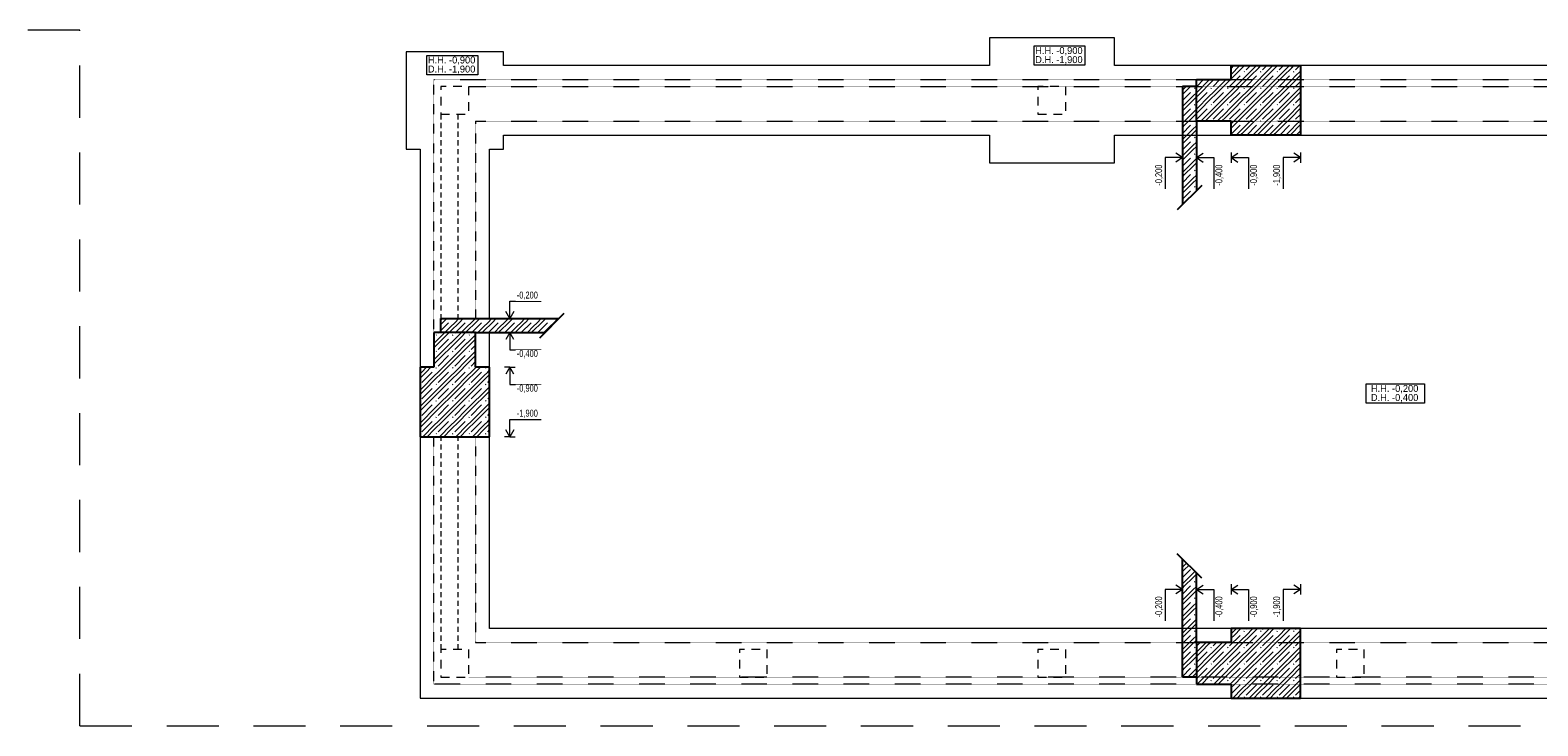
# Model space of a CAD drawing. Header units: millimetres. Extents: x -11600 to 53600, y -21460 to 10010.
# Tile 3 of 6: x -717 to 21000, y 0 to 10010. Entities that reach past the tile are written whole.
import ezdxf

# ---------------------------------------------------------------- set-up
doc = ezdxf.new("R2010")
doc.units = ezdxf.units.MM
doc.header["$MEASUREMENT"] = 0
doc.set_wipeout_variables(frame=1)
for name, pattern in [('Wipeout_Contour', [1000, 0, -1000]), ('Čárkovaná M', [225, 125, -100]), ('Čárkovaná S', [125, 75, -50])]:
    doc.linetypes.add(name, pattern=pattern)
for name, color, linetype in [('00_2D prvky.obecné', 7, 'Continuous'), ('02_Základy', 7, 'Continuous'), ('11_Anotace', 7, 'Continuous'), ('12_Kóty.DPS', 7, 'Continuous'), ('Nové_02_Sloupy - nosné', 7, 'Continuous'), ('Nové_02_Zdi VNĚJŠÍ - nosné.obálka', 7, 'Continuous'), ('Nové_02_Základy', 7, 'Continuous')]:
    doc.layers.add(name, color=color, linetype=linetype)
doc.styles.add('ARIAL', font='arial.ttf', dxfattribs={"width": 0.8})

# ---------------------------------------------------------------- blocks, each defined once
blk = doc.blocks.new('*X9')
at = {"layer": '02_Základy', "color": 253, "linetype": 'Continuous', "lineweight": 13, "true_color": 0xaaaaaa}
for p, q in [((16561, 9202), (16711, 9352)), ((16581, 9371), (16709, 9500)), ((16581, 9459), (16622, 9500)), ((16581, 9309), (16624, 9352)), ((16624, 9352), (16743, 9470)), ((16743, 9470), (16773, 9500)), ((16743, 9296), (16799, 9352)), ((16743, 9233), (16861, 9352)), ((16769, 9409), (16776, 9416)), ((16799, 9352), (16947, 9500)), ((16799, 9439), (16860, 9500)), ((16799, 9202), (16948, 9352)), ((16862, 9352), (16980, 9470)), ((16980, 9470), (17010, 9500)), ((16980, 9296), (17036, 9352)), ((16980, 9233), (17099, 9352)), ((17006, 9409), (17013, 9416)), ((17036, 9352), (17184, 9500)), ((17036, 9439), (17097, 9500)), ((17036, 9202), (17186, 9352)), ((17099, 9352), (17218, 9470)), ((17218, 9470), (17248, 9500)), ((17218, 9296), (17274, 9352)), ((17218, 9233), (17336, 9352)), ((17244, 9409), (17251, 9416)), ((17274, 9352), (17422, 9500)), ((17274, 9439), (17335, 9500)), ((17274, 9202), (17423, 9352)), ((17337, 9352), (17455, 9470)), ((17455, 9470), (17485, 9500)), ((17455, 9296), (17511, 9352)), ((17455, 9233), (17574, 9352)), ((17481, 9409), (17488, 9416)), ((17511, 9439), (17572, 9500)), ((17511, 9352), (17581, 9421)), ((17574, 9352), (17581, 9358)), ((15881, 9147), (15934, 9200)), ((15912, 9115), (15997, 9200)), ((16056, 9172), (16063, 9179)), ((16081, 9284), (16096, 9299)), ((16086, 9202), (16183, 9299)), ((16086, 9115), (16268, 9297)), ((16149, 9115), (16268, 9233)), ((16268, 9296), (16271, 9299)), ((16268, 9233), (16333, 9299)), ((16294, 9172), (16301, 9179)), ((16324, 9202), (16421, 9299)), ((16324, 9115), (16505, 9297)), ((16387, 9115), (16505, 9233)), ((16505, 9296), (16508, 9299)), ((16505, 9233), (16571, 9299)), ((16531, 9172), (16538, 9179)), ((16561, 9115), (16743, 9297)), ((16624, 9115), (16743, 9233)), ((16769, 9172), (16776, 9179)), ((16799, 9115), (16980, 9297)), ((16862, 9115), (16980, 9233)), ((17006, 9172), (17013, 9179)), ((17036, 9115), (17218, 9297)), ((17099, 9115), (17218, 9233)), ((17244, 9172), (17251, 9179)), ((17274, 9115), (17455, 9297)), ((17337, 9115), (17455, 9233)), ((17481, 9172), (17488, 9179)), ((17511, 9202), (17581, 9272)), ((17511, 9115), (17581, 9185)), ((17574, 9115), (17581, 9121)), ((15881, 9085), (15911, 9115)), ((15881, 8998), (15998, 9115)), ((15881, 8910), (16030, 9060)), ((15912, 8878), (16030, 8997)), ((16030, 9059), (16086, 9115)), ((16030, 8997), (16149, 9115)), ((16056, 8935), (16063, 8942)), ((16086, 8965), (16236, 9115)), ((16086, 8878), (16268, 9060)), ((16149, 8878), (16268, 8997)), ((16268, 9059), (16324, 9115)), ((16268, 8997), (16386, 9115)), ((16294, 8935), (16301, 8942)), ((16324, 8965), (16473, 9115)), ((16324, 8878), (16505, 9060)), ((16387, 8878), (16505, 8997)), ((16505, 9059), (16561, 9115)), ((16505, 8997), (16624, 9115)), ((16531, 8935), (16538, 8942)), ((16561, 8965), (16711, 9115)), ((16561, 8878), (16743, 9060)), ((16624, 8878), (16743, 8997)), ((16743, 9059), (16799, 9115)), ((16743, 8997), (16861, 9115)), ((16769, 8935), (16776, 8942)), ((16799, 8965), (16948, 9115)), ((16799, 8878), (16980, 9060)), ((16862, 8878), (16980, 8997)), ((16980, 9059), (17036, 9115)), ((16980, 8997), (17099, 9115)), ((17006, 8935), (17013, 8942)), ((17036, 8965), (17186, 9115)), ((17036, 8878), (17218, 9060)), ((17099, 8878), (17218, 8997)), ((17218, 9059), (17274, 9115)), ((17218, 8997), (17336, 9115)), ((17244, 8935), (17251, 8942)), ((17274, 8965), (17423, 9115)), ((17274, 8878), (17455, 9060)), ((17337, 8878), (17455, 8997)), ((17455, 9059), (17511, 9115)), ((17455, 8997), (17574, 9115)), ((17481, 8935), (17488, 8942)), ((17511, 8965), (17581, 9035)), ((17511, 8878), (17581, 8948)), ((15881, 8848), (15911, 8878)), ((15881, 8761), (15998, 8878)), ((15881, 8674), (16030, 8823)), ((15912, 8641), (16030, 8760)), ((16030, 8822), (16086, 8878)), ((16030, 8760), (16149, 8878)), ((16056, 8699), (16063, 8706)), ((16086, 8729), (16236, 8878)), ((16145, 8700), (16268, 8823)), ((16208, 8700), (16268, 8760)), ((16268, 8822), (16324, 8878)), ((16268, 8760), (16386, 8878)), ((16295, 8700), (16301, 8706)), ((16324, 8729), (16473, 8878)), ((16382, 8700), (16505, 8823)), ((16445, 8700), (16505, 8760)), ((16505, 8822), (16561, 8878)), ((16505, 8760), (16624, 8878)), ((16533, 8700), (16538, 8706)), ((16561, 8729), (16711, 8878)), ((16581, 8661), (16743, 8823)), ((16624, 8641), (16743, 8760)), ((16743, 8822), (16799, 8878)), ((16743, 8760), (16861, 8878)), ((16769, 8699), (16776, 8706)), ((16799, 8729), (16948, 8878)), ((16799, 8641), (16980, 8823)), ((16862, 8641), (16980, 8760)), ((16980, 8822), (17036, 8878)), ((16980, 8760), (17099, 8878)), ((17006, 8699), (17013, 8706)), ((17036, 8729), (17186, 8878)), ((17036, 8641), (17218, 8823)), ((17099, 8641), (17218, 8760)), ((17218, 8822), (17274, 8878)), ((17218, 8760), (17336, 8878)), ((17244, 8699), (17251, 8706)), ((17274, 8729), (17423, 8878)), ((17274, 8641), (17455, 8823)), ((17337, 8641), (17455, 8760)), ((17455, 8822), (17511, 8878)), ((17455, 8760), (17574, 8878)), ((17481, 8699), (17488, 8706)), ((17511, 8729), (17581, 8798)), ((17511, 8641), (17581, 8711)), ((17574, 8878), (17581, 8885)), ((15881, 8611), (15911, 8641)), ((15881, 8524), (15998, 8641)), ((15881, 8437), (16030, 8586)), ((15912, 8405), (16030, 8523)), ((16030, 8586), (16081, 8636)), ((16030, 8523), (16081, 8574)), ((16581, 8599), (16624, 8641)), ((16581, 8512), (16711, 8641)), ((16656, 8500), (16743, 8586)), ((16720, 8500), (16743, 8523)), ((16743, 8586), (16799, 8641)), ((16743, 8523), (16861, 8641)), ((16807, 8500), (16948, 8641)), ((16894, 8500), (16980, 8586)), ((16957, 8500), (16980, 8523)), ((16980, 8586), (17036, 8641)), ((16980, 8523), (17099, 8641)), ((17044, 8500), (17186, 8641)), ((17131, 8500), (17218, 8586)), ((17195, 8500), (17218, 8523)), ((17218, 8586), (17274, 8641)), ((17218, 8523), (17336, 8641)), ((17282, 8500), (17423, 8641)), ((17369, 8500), (17455, 8586)), ((17432, 8500), (17455, 8523)), ((17455, 8586), (17511, 8641)), ((17455, 8523), (17574, 8641)), ((17519, 8500), (17581, 8562)), ((17574, 8641), (17581, 8648)), ((15881, 8374), (15911, 8405)), ((15881, 8287), (15998, 8405)), ((15881, 8200), (16030, 8350)), ((15912, 8168), (16030, 8286)), ((16030, 8349), (16081, 8399)), ((16030, 8286), (16081, 8337)), ((16056, 8462), (16063, 8469)), ((15881, 8138), (15911, 8168)), ((15881, 8051), (15998, 8168)), ((15881, 7963), (16030, 8113)), ((15912, 7931), (16030, 8050)), ((16030, 8112), (16081, 8163)), ((16030, 8050), (16081, 8100)), ((16056, 8225), (16063, 8232)), ((15881, 7901), (15911, 7931)), ((15881, 7814), (15998, 7931)), ((15881, 7727), (16030, 7876)), ((16030, 7875), (16081, 7926)), ((16030, 7813), (16081, 7863)), ((16056, 7988), (16063, 7995)), ((15881, 7664), (15911, 7694)), ((15881, 7577), (15998, 7694)), ((15912, 7694), (16030, 7813)), ((16056, 7752), (16063, 7759))]:
    blk.add_line(p, q, dxfattribs=at)
blk = doc.blocks.new('*X10')
at = {"layer": '02_Základy', "color": 253, "linetype": 'Continuous', "lineweight": 13, "true_color": 0xaaaaaa}
for p, q in [((15881, 2369), (15897, 2384)), ((15881, 2281), (15940, 2341)), ((15881, 2219), (15911, 2249)), ((15881, 2132), (15998, 2249)), ((15881, 2045), (16030, 2194)), ((15912, 2249), (15972, 2309)), ((16030, 2193), (16059, 2222)), ((16030, 2131), (16081, 2181)), ((15881, 1982), (15911, 2012)), ((15881, 1895), (15998, 2012)), ((15881, 1808), (16030, 1957)), ((15912, 2012), (16030, 2131)), ((16030, 1957), (16081, 2007)), ((16056, 2070), (16063, 2077)), ((15881, 1745), (15911, 1776)), ((15881, 1658), (15998, 1776)), ((15912, 1776), (16030, 1894)), ((16030, 1894), (16081, 1945)), ((16030, 1720), (16081, 1770)), ((16056, 1833), (16063, 1840)), ((15881, 1571), (16030, 1721)), ((15881, 1509), (15911, 1539)), ((15881, 1422), (15998, 1539)), ((15912, 1539), (16030, 1657)), ((16030, 1657), (16081, 1708)), ((16030, 1483), (16081, 1534)), ((16056, 1596), (16063, 1603)), ((15881, 1334), (16030, 1484)), ((15912, 1302), (16030, 1421)), ((16030, 1421), (16081, 1471)), ((16056, 1359), (16063, 1366)), ((16581, 1322), (16659, 1400)), ((16624, 1302), (16722, 1400)), ((16769, 1359), (16776, 1366)), ((16799, 1302), (16896, 1400)), ((16799, 1389), (16809, 1400)), ((16862, 1302), (16960, 1400)), ((17006, 1359), (17013, 1366)), ((17036, 1302), (17134, 1400)), ((17036, 1389), (17047, 1400)), ((17099, 1302), (17197, 1400)), ((17244, 1359), (17251, 1366)), ((17274, 1302), (17371, 1400)), ((17274, 1389), (17284, 1400)), ((17337, 1302), (17435, 1400)), ((17481, 1359), (17488, 1366)), ((17511, 1389), (17522, 1400)), ((17511, 1302), (17581, 1372)), ((17574, 1302), (17581, 1309)), ((15881, 1272), (15911, 1302)), ((15881, 1185), (15998, 1302)), ((15881, 1098), (16030, 1247)), ((15912, 1065), (16030, 1184)), ((16030, 1246), (16081, 1297)), ((16030, 1184), (16081, 1234)), ((16056, 1123), (16063, 1130)), ((16086, 1065), (16221, 1200)), ((16086, 1153), (16134, 1200)), ((16149, 1065), (16268, 1184)), ((16268, 1184), (16284, 1200)), ((16294, 1123), (16301, 1130)), ((16324, 1065), (16458, 1200)), ((16324, 1153), (16371, 1200)), ((16387, 1065), (16505, 1184)), ((16505, 1184), (16521, 1200)), ((16531, 1123), (16538, 1130)), ((16561, 1153), (16711, 1302)), ((16561, 1065), (16743, 1247)), ((16581, 1259), (16624, 1302)), ((16624, 1065), (16743, 1184)), ((16743, 1246), (16799, 1302)), ((16743, 1184), (16861, 1302)), ((16769, 1123), (16776, 1130)), ((16799, 1153), (16948, 1302)), ((16799, 1065), (16980, 1247)), ((16862, 1065), (16980, 1184)), ((16980, 1246), (17036, 1302)), ((16980, 1184), (17099, 1302)), ((17006, 1123), (17013, 1130)), ((17036, 1153), (17186, 1302)), ((17036, 1065), (17218, 1247)), ((17099, 1065), (17218, 1184)), ((17218, 1246), (17274, 1302)), ((17218, 1184), (17336, 1302)), ((17244, 1123), (17251, 1130)), ((17274, 1153), (17423, 1302)), ((17274, 1065), (17455, 1247)), ((17337, 1065), (17455, 1184)), ((17455, 1246), (17511, 1302)), ((17455, 1184), (17574, 1302)), ((17481, 1123), (17488, 1130)), ((17511, 1153), (17581, 1222)), ((17511, 1065), (17581, 1135)), ((15881, 1035), (15911, 1065)), ((15881, 948), (15998, 1065)), ((15881, 861), (16030, 1010)), ((15912, 829), (16030, 947)), ((16030, 1010), (16086, 1065)), ((16030, 947), (16149, 1065)), ((16056, 886), (16063, 893)), ((16086, 916), (16236, 1065)), ((16086, 829), (16268, 1010)), ((16149, 829), (16268, 947)), ((16268, 1010), (16324, 1065)), ((16268, 947), (16386, 1065)), ((16294, 886), (16301, 893)), ((16324, 916), (16473, 1065)), ((16324, 829), (16505, 1010)), ((16387, 829), (16505, 947)), ((16505, 1010), (16561, 1065)), ((16505, 947), (16624, 1065)), ((16531, 886), (16538, 893)), ((16561, 916), (16711, 1065)), ((16561, 829), (16743, 1010)), ((16624, 829), (16743, 947)), ((16743, 1010), (16799, 1065)), ((16743, 947), (16861, 1065)), ((16769, 886), (16776, 893)), ((16799, 916), (16948, 1065)), ((16799, 829), (16980, 1010)), ((16862, 829), (16980, 947)), ((16980, 1010), (17036, 1065)), ((16980, 947), (17099, 1065)), ((17006, 886), (17013, 893)), ((17036, 916), (17186, 1065)), ((17036, 829), (17218, 1010)), ((17099, 829), (17218, 947)), ((17218, 1010), (17274, 1065)), ((17218, 947), (17336, 1065)), ((17244, 886), (17251, 893)), ((17274, 916), (17423, 1065)), ((17274, 829), (17455, 1010)), ((17337, 829), (17455, 947)), ((17455, 1010), (17511, 1065)), ((17455, 947), (17574, 1065)), ((17481, 886), (17488, 893)), ((17511, 916), (17581, 986)), ((17511, 829), (17581, 898)), ((17574, 1065), (17581, 1072)), ((15881, 798), (15911, 829)), ((15881, 711), (15998, 829)), ((15957, 700), (16030, 774)), ((16020, 700), (16030, 710)), ((16030, 773), (16086, 829)), ((16030, 710), (16149, 829)), ((16086, 679), (16236, 829)), ((16095, 601), (16268, 774)), ((16158, 601), (16268, 710)), ((16268, 773), (16324, 829)), ((16268, 710), (16386, 829)), ((16294, 649), (16301, 656)), ((16324, 679), (16473, 829)), ((16333, 601), (16505, 774)), ((16396, 601), (16505, 710)), ((16505, 773), (16561, 829)), ((16505, 710), (16624, 829)), ((16531, 649), (16538, 656)), ((16561, 679), (16711, 829)), ((16570, 601), (16743, 774)), ((16624, 592), (16743, 710)), ((16743, 773), (16799, 829)), ((16743, 710), (16861, 829)), ((16769, 649), (16776, 656)), ((16799, 679), (16948, 829)), ((16799, 592), (16980, 774)), ((16862, 592), (16980, 710)), ((16980, 773), (17036, 829)), ((16980, 710), (17099, 829)), ((17006, 649), (17013, 656)), ((17036, 679), (17186, 829)), ((17036, 592), (17218, 774)), ((17099, 592), (17218, 710)), ((17218, 773), (17274, 829)), ((17218, 710), (17336, 829)), ((17244, 649), (17251, 656)), ((17274, 679), (17423, 829)), ((17274, 592), (17455, 774)), ((17337, 592), (17455, 710)), ((17455, 773), (17511, 829)), ((17455, 710), (17574, 829)), ((17481, 649), (17488, 656)), ((17511, 679), (17581, 749)), ((17511, 592), (17581, 662)), ((17574, 829), (17581, 835)), ((16581, 549), (16624, 592)), ((16581, 462), (16711, 592)), ((16606, 400), (16743, 537)), ((16669, 400), (16743, 474)), ((16743, 536), (16799, 592)), ((16743, 474), (16861, 592)), ((16799, 442), (16948, 592)), ((16843, 400), (16980, 537)), ((16907, 400), (16980, 474)), ((16980, 536), (17036, 592)), ((16980, 474), (17099, 592)), ((17036, 442), (17186, 592)), ((17081, 400), (17218, 537)), ((17144, 400), (17218, 474)), ((17218, 536), (17274, 592)), ((17218, 474), (17336, 592)), ((17274, 442), (17423, 592)), ((17318, 400), (17455, 537)), ((17382, 400), (17455, 474)), ((17455, 536), (17511, 592)), ((17455, 474), (17574, 592)), ((17511, 442), (17581, 512)), ((17574, 592), (17581, 598)), ((16769, 412), (16776, 419)), ((17006, 412), (17013, 419)), ((17244, 412), (17251, 419)), ((17481, 412), (17488, 419)), ((17556, 400), (17581, 425))]:
    blk.add_line(p, q, dxfattribs=at)
blk = doc.blocks.new('*X11')
at = {"layer": '02_Základy', "color": 253, "linetype": 'Continuous', "lineweight": 13, "true_color": 0xaaaaaa}
for p, q in [((5161, 5564), (5343, 5745)), ((5161, 5651), (5170, 5660)), ((5200, 5839), (5221, 5860)), ((5200, 5777), (5224, 5800)), ((5200, 5690), (5311, 5800)), ((5224, 5800), (5284, 5860)), ((5224, 5564), (5343, 5682)), ((5343, 5745), (5399, 5800)), ((5343, 5682), (5461, 5800)), ((5369, 5858), (5371, 5860)), ((5399, 5800), (5458, 5860)), ((5399, 5651), (5548, 5800)), ((5399, 5564), (5580, 5745)), ((5462, 5800), (5522, 5860)), ((5462, 5564), (5580, 5682)), ((5580, 5745), (5636, 5800)), ((5580, 5682), (5699, 5800)), ((5606, 5858), (5609, 5860)), ((5636, 5800), (5696, 5860)), ((5636, 5651), (5786, 5800)), ((5699, 5800), (5759, 5860)), ((5733, 5660), (5818, 5745)), ((5796, 5660), (5818, 5682)), ((5818, 5745), (5874, 5800)), ((5818, 5682), (5936, 5800)), ((5844, 5858), (5846, 5860)), ((5874, 5800), (5933, 5860)), ((5883, 5660), (6023, 5800)), ((5937, 5800), (5997, 5860)), ((5970, 5660), (6055, 5745)), ((6033, 5660), (6055, 5682)), ((6055, 5745), (6111, 5800)), ((6055, 5682), (6174, 5800)), ((6081, 5858), (6084, 5860)), ((6111, 5800), (6171, 5860)), ((6120, 5660), (6261, 5800)), ((6174, 5800), (6234, 5860)), ((6208, 5660), (6293, 5745)), ((6271, 5660), (6293, 5682)), ((6293, 5745), (6349, 5800)), ((6293, 5682), (6411, 5800)), ((6319, 5858), (6321, 5860)), ((6349, 5800), (6408, 5860)), ((6358, 5660), (6498, 5800)), ((6412, 5800), (6472, 5860)), ((6445, 5660), (6530, 5745)), ((6508, 5660), (6530, 5682)), ((6530, 5745), (6586, 5800)), ((6530, 5682), (6649, 5800)), ((6556, 5858), (6559, 5860)), ((6586, 5800), (6646, 5860)), ((6595, 5660), (6736, 5800)), ((6649, 5800), (6709, 5860)), ((6683, 5660), (6768, 5745)), ((6768, 5745), (6824, 5800)), ((6794, 5858), (6796, 5860)), ((6824, 5800), (6883, 5860)), ((5099, 5502), (5105, 5509)), ((5099, 5439), (5105, 5445)), ((5105, 5508), (5161, 5564)), ((5105, 5445), (5224, 5564)), ((5131, 5621), (5138, 5628)), ((5161, 5414), (5311, 5564)), ((5161, 5327), (5343, 5509)), ((5224, 5327), (5343, 5445)), ((5343, 5508), (5399, 5564)), ((5343, 5445), (5461, 5564)), ((5369, 5621), (5376, 5628)), ((5399, 5414), (5548, 5564)), ((5399, 5327), (5580, 5509)), ((5462, 5327), (5580, 5445)), ((5580, 5508), (5636, 5564)), ((5580, 5445), (5699, 5564)), ((5606, 5621), (5613, 5628)), ((5636, 5564), (5700, 5628)), ((5636, 5414), (5700, 5478)), ((5699, 5564), (5700, 5564)), ((5099, 5266), (5105, 5272)), ((5105, 5271), (5161, 5327)), ((5105, 5209), (5224, 5327)), ((5131, 5384), (5138, 5391)), ((5161, 5177), (5311, 5327)), ((5161, 5090), (5343, 5272)), ((5343, 5271), (5399, 5327)), ((5343, 5209), (5461, 5327)), ((5369, 5384), (5376, 5391)), ((5399, 5177), (5548, 5327)), ((5399, 5090), (5580, 5272)), ((5580, 5271), (5636, 5327)), ((5580, 5209), (5699, 5327)), ((5606, 5384), (5613, 5391)), ((5636, 5327), (5700, 5391)), ((5636, 5177), (5700, 5241)), ((5699, 5327), (5700, 5328)), ((4900, 5154), (4901, 5154)), ((4900, 5067), (4924, 5090)), ((4900, 5004), (4986, 5090)), ((4924, 5090), (4994, 5160)), ((4924, 4941), (5073, 5090)), ((4924, 4853), (5105, 5035)), ((4987, 5090), (5057, 5160)), ((5099, 5202), (5105, 5209)), ((5105, 5034), (5161, 5090)), ((5105, 4972), (5224, 5090)), ((5131, 5147), (5138, 5154)), ((5161, 4941), (5311, 5090)), ((5161, 4853), (5343, 5035)), ((5224, 5090), (5343, 5209)), ((5343, 5034), (5399, 5090)), ((5343, 4972), (5461, 5090)), ((5369, 5147), (5376, 5154)), ((5399, 4941), (5548, 5090)), ((5399, 4853), (5580, 5035)), ((5462, 5090), (5580, 5209)), ((5580, 5034), (5636, 5090)), ((5580, 4972), (5699, 5090)), ((5606, 5147), (5613, 5154)), ((5636, 5090), (5706, 5160)), ((5636, 4941), (5786, 5090)), ((5636, 4853), (5818, 5035)), ((5699, 5090), (5769, 5160)), ((5818, 5034), (5874, 5090)), ((5818, 4972), (5900, 5054)), ((5844, 5147), (5851, 5154)), ((5874, 5090), (5900, 5117)), ((4900, 4917), (4901, 4918)), ((4900, 4830), (4924, 4853)), ((4900, 4767), (4986, 4853)), ((4924, 4704), (5073, 4853)), ((4924, 4617), (5105, 4798)), ((4987, 4853), (5105, 4972)), ((5105, 4798), (5161, 4853)), ((5105, 4735), (5224, 4853)), ((5131, 4911), (5138, 4918)), ((5161, 4704), (5311, 4853)), ((5161, 4617), (5343, 4798)), ((5224, 4853), (5343, 4972)), ((5343, 4798), (5399, 4853)), ((5343, 4735), (5461, 4853)), ((5369, 4911), (5376, 4918)), ((5399, 4704), (5548, 4853)), ((5399, 4617), (5580, 4798)), ((5462, 4853), (5580, 4972)), ((5580, 4798), (5636, 4853)), ((5580, 4735), (5699, 4853)), ((5606, 4911), (5613, 4918)), ((5636, 4704), (5786, 4853)), ((5636, 4617), (5818, 4798)), ((5699, 4853), (5818, 4972)), ((5818, 4798), (5874, 4853)), ((5818, 4735), (5900, 4817)), ((5844, 4911), (5851, 4918)), ((5874, 4941), (5900, 4967)), ((5874, 4853), (5900, 4880)), ((4900, 4680), (4901, 4681)), ((4900, 4593), (4924, 4617)), ((4900, 4531), (4986, 4617)), ((4924, 4467), (5073, 4617)), ((4924, 4380), (5105, 4562)), ((4987, 4617), (5105, 4735)), ((5105, 4561), (5161, 4617)), ((5105, 4498), (5224, 4617)), ((5131, 4674), (5138, 4681)), ((5161, 4467), (5311, 4617)), ((5161, 4380), (5343, 4562)), ((5224, 4617), (5343, 4735)), ((5343, 4561), (5399, 4617)), ((5343, 4498), (5461, 4617)), ((5369, 4674), (5376, 4681)), ((5399, 4467), (5548, 4617)), ((5399, 4380), (5580, 4562)), ((5462, 4617), (5580, 4735)), ((5580, 4561), (5636, 4617)), ((5580, 4498), (5699, 4617)), ((5606, 4674), (5613, 4681)), ((5636, 4467), (5786, 4617)), ((5636, 4380), (5818, 4562)), ((5699, 4617), (5818, 4735)), ((5818, 4561), (5874, 4617)), ((5818, 4498), (5900, 4581)), ((5844, 4674), (5851, 4681)), ((5874, 4704), (5900, 4730)), ((5874, 4617), (5900, 4643)), ((4900, 4443), (4901, 4444)), ((4900, 4356), (4924, 4380)), ((4900, 4294), (4986, 4380)), ((4924, 4230), (5073, 4380)), ((4987, 4380), (5105, 4498)), ((5105, 4324), (5161, 4380)), ((5105, 4262), (5224, 4380)), ((5131, 4437), (5138, 4444)), ((5161, 4230), (5311, 4380)), ((5224, 4380), (5343, 4498)), ((5343, 4324), (5399, 4380)), ((5343, 4262), (5461, 4380)), ((5369, 4437), (5376, 4444)), ((5399, 4230), (5548, 4380)), ((5462, 4380), (5580, 4498)), ((5580, 4324), (5636, 4380)), ((5580, 4262), (5699, 4380)), ((5606, 4437), (5613, 4444)), ((5636, 4230), (5786, 4380)), ((5699, 4380), (5818, 4498)), ((5818, 4324), (5874, 4380)), ((5818, 4262), (5900, 4344)), ((5844, 4437), (5851, 4444)), ((5874, 4467), (5900, 4493)), ((5874, 4380), (5900, 4406)), ((4900, 4207), (4901, 4207)), ((4941, 4160), (5105, 4325)), ((5004, 4160), (5105, 4262)), ((5131, 4200), (5138, 4207)), ((5178, 4160), (5343, 4325)), ((5241, 4160), (5343, 4262)), ((5369, 4200), (5376, 4207)), ((5416, 4160), (5580, 4325)), ((5479, 4160), (5580, 4262)), ((5606, 4200), (5613, 4207)), ((5653, 4160), (5818, 4325)), ((5716, 4160), (5818, 4262)), ((5844, 4200), (5851, 4207)), ((5874, 4230), (5900, 4257)), ((5891, 4160), (5900, 4170))]:
    blk.add_line(p, q, dxfattribs=at)

msp = doc.modelspace()

# ---------------------------------------------------------------- linework, layer by layer
at = {"layer": '00_2D prvky.obecné', "color": 251, "linetype": 'Continuous', "lineweight": 25, "ltscale": 0.001}
for p, q in [((16581, 9500), (17581, 9500)), ((16581, 9299), (16581, 9500)), ((17581, 9500), (17581, 8500)), ((16081, 9200), (15881, 9200)), ((15881, 9200), (15881, 7500)), ((16081, 9300), (16081, 9299)), ((16081, 9299), (16581, 9299)), ((16081, 8700), (16081, 9299)), ((16081, 8700), (16081, 7700)), ((16581, 8700), (16081, 8700)), ((16581, 8500), (16581, 8700)), ((17581, 8500), (16581, 8500)), ((16158, 7777), (15804, 7423)), ((16158, 2123), (15804, 2477)), ((15881, 700), (15881, 2400)), ((16081, 1200), (16081, 2200)), ((17581, 1400), (16581, 1400)), ((16581, 1400), (16581, 1200)), ((17581, 400), (17581, 1400)), ((16081, 1200), (16081, 601)), ((16581, 1200), (16081, 1200)), ((16081, 700), (15881, 700)), ((16081, 601), (16581, 601)), ((16081, 600), (16081, 601)), ((16581, 601), (16581, 400)), ((16581, 400), (17581, 400))]:
    msp.add_line(p, q, dxfattribs=at)
at = {"layer": '00_2D prvky.obecné', "color": 251, "linetype": 'Čárkovaná S', "lineweight": 13, "ltscale": 0.001}
for p, q in [((5099, 9300), (36600, 9300)), ((5099, 600), (5099, 9300)), ((5600, 9200), (36600, 9200)), ((5699, 8700), (36100, 8700)), ((5699, 8700), (5699, 1200)), ((5699, 1200), (36100, 1200)), ((36200, 700), (5600, 700)), ((36699, 600), (5099, 600))]:
    msp.add_line(p, q, dxfattribs=at)
at = {"layer": '11_Anotace', "color": 251, "linetype": 'Continuous', "lineweight": 18, "flags": 128}
for points in [[(13746, 9784), (14475, 9784), (14475, 9505), (13746, 9505)], [(4997, 9648), (5730, 9648), (5730, 9369), (4997, 9369)], [(18529, 4921), (19365, 4921), (19365, 4642), (18529, 4642)]]:
    msp.add_lwpolyline(points, close=True, dxfattribs=at)
at = {"layer": '12_Kóty.DPS', "color": 251, "linetype": 'Čárkovaná S', "lineweight": 13, "ltscale": 10}
for p, q in [((0, 10010), (-11600, 10010)), ((0, 0), (0, 10010)), ((0, 0), (41780, 0))]:
    msp.add_line(p, q, dxfattribs=at)
at = {"layer": '12_Kóty.DPS', "color": 251, "linetype": 'Continuous', "lineweight": 13, "ltscale": 10}
for p, q in [((15881, 8176), (15631, 8176)), ((15631, 8176), (15631, 7726)), ((15881, 8176), (15784, 8239)), ((15881, 8176), (15784, 8113)), ((15881, 8251), (15881, 8101)), ((16081, 8251), (16081, 8101)), ((16081, 8176), (16177, 8239)), ((16081, 8176), (16177, 8113)), ((16081, 8176), (16331, 8176)), ((16331, 8176), (16331, 7726)), ((16581, 8251), (16581, 8101)), ((16581, 8176), (16677, 8239)), ((16581, 8176), (16677, 8113)), ((16581, 8176), (16831, 8176)), ((16831, 8176), (16831, 7726)), ((17581, 8176), (17331, 8176)), ((17331, 8176), (17331, 7726)), ((17581, 8176), (17484, 8239)), ((17581, 8176), (17484, 8113)), ((17581, 8251), (17581, 8101)), ((6193, 5860), (6193, 6110)), ((6193, 6110), (6646, 6110)), ((6193, 5860), (6135, 5960)), ((6251, 5960), (6193, 5860)), ((6193, 5860), (6118, 5860)), ((6193, 5660), (6118, 5660)), ((6193, 5660), (6135, 5560)), ((6193, 5860), (6268, 5860)), ((6193, 5660), (6268, 5660)), ((6251, 5560), (6193, 5660)), ((6193, 5660), (6193, 5410)), ((6193, 5410), (6646, 5410)), ((6193, 5160), (6118, 5160)), ((6193, 5160), (6135, 5060)), ((6193, 5160), (6268, 5160)), ((6251, 5060), (6193, 5160)), ((6193, 5160), (6193, 4910)), ((6193, 4910), (6646, 4910)), ((6193, 4160), (6193, 4410)), ((6193, 4410), (6646, 4410)), ((6193, 4160), (6118, 4160)), ((6193, 4160), (6135, 4260)), ((6251, 4260), (6193, 4160)), ((6193, 4160), (6268, 4160)), ((15881, 1963), (15631, 1963)), ((15631, 1963), (15631, 1513)), ((15881, 1963), (15784, 2026)), ((15881, 1963), (15784, 1901)), ((15881, 2038), (15881, 1888)), ((16081, 2038), (16081, 1888)), ((16081, 1963), (16177, 2026)), ((16081, 1963), (16177, 1901)), ((16081, 1963), (16331, 1963)), ((16331, 1963), (16331, 1513)), ((16581, 2038), (16581, 1888)), ((16581, 1963), (16677, 2026)), ((16581, 1963), (16677, 1901)), ((16581, 1963), (16831, 1963)), ((16831, 1963), (16831, 1513)), ((17581, 1963), (17331, 1963)), ((17331, 1963), (17331, 1513)), ((17581, 1963), (17484, 2026)), ((17581, 1963), (17484, 1901)), ((17581, 2038), (17581, 1888))]:
    msp.add_line(p, q, dxfattribs=at)
at = {"layer": 'Nové_02_Sloupy - nosné', "color": 251, "linetype": 'Čárkovaná M', "lineweight": 13, "flags": 128}
for points in [[(5200, 8800), (5600, 8800), (5600, 9200), (5200, 9200)], [(13800, 8800), (14200, 8800), (14200, 9200), (13800, 9200)], [(5200, 700), (5600, 700), (5600, 1100), (5200, 1100)], [(9500, 700), (9900, 700), (9900, 1100), (9500, 1100)], [(13800, 700), (14200, 700), (14200, 1100), (13800, 1100)], [(18100, 700), (18500, 700), (18500, 1100), (18100, 1100)]]:
    msp.add_lwpolyline(points, close=True, dxfattribs=at)
at = {"layer": 'Nové_02_Zdi VNĚJŠÍ - nosné.obálka', "color": 251, "linetype": 'Čárkovaná S', "lineweight": 13, "flags": 128}
for points in [[(5200, 8800), (5200, 1100)], [(5450, 1100), (5450, 8800)]]:
    msp.add_lwpolyline(points, dxfattribs=at)
at = {"layer": 'Nové_02_Základy', "color": 251, "linetype": 'Continuous', "lineweight": 13, "flags": 128}
for points in [[(21900, 9500), (14900, 9500), (14900, 9900), (13100, 9900), (13100, 9500), (6100, 9500), (6100, 9700), (4700, 9700), (4700, 8300), (4900, 8300), (4900, 400), (31145, 400)], [(31145, 1399), (5900, 1400), (5900, 8300), (6100, 8300), (6100, 8500), (13100, 8500), (13100, 8100), (14900, 8100), (14900, 8500), (21900, 8500)]]:
    msp.add_lwpolyline(points, dxfattribs=at)

# ---------------------------------------------------------------- texts
at = {"layer": '11_Anotace', "color": 251, "linetype": 'Continuous', "lineweight": 13, "char_height": 100, "attachment_point": 8, "line_spacing_factor": 0.783136}
for s, insert in [('\\A1;H.H. -0,900\\PD.H. -1,900', (5354, 9382)), ('\\A1;H.H. -0,900\\PD.H. -1,900', (14101, 9518)), ('\\A1;H.H. -0,200\\PD.H. -0,400', (18937, 4656))]:
    msp.add_mtext(s, dxfattribs=dict(at, insert=insert))

# ---------------------------------------------------------------- next in the draw order: wipeouts: each hides what was drawn before it
at = {"color": 251, "linetype": 'Wipeout_Contour', "lineweight": 18, "ltscale": 69801.345509}
msp.add_wipeout([(15482, 7726), (15482, 8122), (15611, 8122), (15611, 7726)], dxfattribs=at).dxf.layer = '12_Kóty.DPS'
at = {"color": 251, "linetype": 'Wipeout_Contour', "lineweight": 18, "ltscale": 72909.374191}
msp.add_wipeout([(16349, 7726), (16349, 8122), (16479, 8122), (16479, 7726)], dxfattribs=at).dxf.layer = '12_Kóty.DPS'
at = {"color": 251, "linetype": 'Wipeout_Contour', "lineweight": 18, "ltscale": 74715.482168}
msp.add_wipeout([(16849, 7726), (16849, 8122), (16979, 8122), (16979, 7726)], dxfattribs=at).dxf.layer = '12_Kóty.DPS'
at = {"color": 251, "linetype": 'Wipeout_Contour', "lineweight": 18, "ltscale": 75922.419579}
msp.add_wipeout([(17182, 7726), (17182, 8122), (17311, 8122), (17311, 7726)], dxfattribs=at).dxf.layer = '12_Kóty.DPS'
at = {"color": 251, "linetype": 'Wipeout_Contour', "lineweight": 0, "ltscale": 35792.2208}
msp.add_wipeout([(6276, 6113), (6663, 6113), (6663, 6247), (6276, 6247)], dxfattribs=at).dxf.layer = '12_Kóty.DPS'
at = {"color": 251, "linetype": 'Wipeout_Contour', "lineweight": 0, "ltscale": 33559.128716}
msp.add_wipeout([(6276, 5273), (6663, 5273), (6663, 5407), (6276, 5407)], dxfattribs=at).dxf.layer = '12_Kóty.DPS'
at = {"color": 251, "linetype": 'Wipeout_Contour', "lineweight": 0, "ltscale": 32322.59211}
msp.add_wipeout([(6276, 4773), (6663, 4773), (6663, 4907), (6276, 4907)], dxfattribs=at).dxf.layer = '12_Kóty.DPS'
at = {"color": 251, "linetype": 'Wipeout_Contour', "lineweight": 0, "ltscale": 31480.914077}
msp.add_wipeout([(6276, 4413), (6663, 4413), (6663, 4547), (6276, 4547)], dxfattribs=at).dxf.layer = '12_Kóty.DPS'
at = {"color": 251, "linetype": 'Wipeout_Contour', "lineweight": 18, "ltscale": 62566.409588}
msp.add_wipeout([(15482, 1513), (15482, 1909), (15611, 1909), (15611, 1513)], dxfattribs=at).dxf.layer = '12_Kóty.DPS'
at = {"color": 251, "linetype": 'Wipeout_Contour', "lineweight": 18, "ltscale": 66015.874619}
msp.add_wipeout([(16349, 1513), (16349, 1909), (16479, 1909), (16479, 1513)], dxfattribs=at).dxf.layer = '12_Kóty.DPS'
at = {"color": 251, "linetype": 'Wipeout_Contour', "lineweight": 18, "ltscale": 68005.275128}
msp.add_wipeout([(16849, 1513), (16849, 1909), (16979, 1909), (16979, 1513)], dxfattribs=at).dxf.layer = '12_Kóty.DPS'
at = {"color": 251, "linetype": 'Wipeout_Contour', "lineweight": 18, "ltscale": 69329.106541}
msp.add_wipeout([(17182, 1513), (17182, 1909), (17311, 1909), (17311, 1513)], dxfattribs=at).dxf.layer = '12_Kóty.DPS'

# ---------------------------------------------------------------- next in the draw order: block references
at = {"layer": '02_Základy', "color": 251, "linetype": 'Continuous', "lineweight": 13}
for name in ['*X9', '*X10']:
    msp.add_blockref(name, (0, 0), dxfattribs=at)

# ---------------------------------------------------------------- next in the draw order: texts
at = {"layer": '12_Kóty.DPS', "color": 251, "linetype": 'Continuous', "lineweight": 18, "char_height": 100, "attachment_point": 2, "rotation": 90, "style": 'ARIAL'}
for s, insert in [('\\A1;{\\Ftxt|c238;-0,200}', (15488, 7924)), ('\\A1;{\\Ftxt|c238;-0,400}', (16355, 7924)), ('\\A1;{\\Ftxt|c238;-0,900}', (16855, 7924)), ('\\A1;{\\Ftxt|c238;-1,900}', (17187, 7924)), ('\\A1;{\\Ftxt|c238;-0,200}', (15488, 1711)), ('\\A1;{\\Ftxt|c238;-0,400}', (16355, 1711)), ('\\A1;{\\Ftxt|c238;-0,900}', (16855, 1711)), ('\\A1;{\\Ftxt|c238;-1,900}', (17187, 1711))]:
    msp.add_mtext(s, dxfattribs=dict(at, insert=insert))
at = {"layer": '12_Kóty.DPS', "color": 251, "lineweight": 18, "char_height": 100, "attachment_point": 7, "style": 'ARIAL'}
for s, insert in [('\\A1;{\\Ftxt|c238;-0,200}', (6293, 6130)), ('\\A1;{\\Ftxt|c238;-0,400}', (6293, 5290)), ('\\A1;{\\Ftxt|c238;-0,900}', (6293, 4790)), ('\\A1;{\\Ftxt|c238;-1,900}', (6293, 4430))]:
    msp.add_mtext(s, dxfattribs=dict(at, insert=insert))

# ---------------------------------------------------------------- next in the draw order: wipeouts: each hides what was drawn before it
at = {"color": 251, "linetype": 'Wipeout_Contour', "lineweight": 0, "ltscale": 92541.557631}
msp.add_wipeout([(5200, 5860), (5200, 5660), (5099, 5660), (5099, 5160), (4900, 5160), (4900, 4160), (5900, 4160), (5900, 5160), (5700, 5160), (5700, 5660), (6700, 5660), (6900, 5860)], dxfattribs=at).dxf.layer = '02_Základy'

# ---------------------------------------------------------------- next in the draw order: linework, layer by layer
at = {"layer": '00_2D prvky.obecné', "color": 251, "linetype": 'Continuous', "lineweight": 25, "ltscale": 0.001}
for p, q in [((6623, 5583), (6977, 5937)), ((5099, 5660), (5099, 5160)), ((5100, 5660), (5099, 5660)), ((5700, 5660), (5100, 5660)), ((5200, 5660), (5200, 5860)), ((5200, 5860), (6900, 5860)), ((5700, 5660), (6700, 5660)), ((5700, 5160), (5700, 5660)), ((4900, 5160), (4900, 4160)), ((5099, 5160), (4900, 5160)), ((5900, 5160), (5700, 5160)), ((5900, 4160), (5900, 5160)), ((4900, 4160), (5900, 4160))]:
    msp.add_line(p, q, dxfattribs=at)

# ---------------------------------------------------------------- next in the draw order: block references
at = {"layer": '02_Základy', "color": 251, "linetype": 'Continuous', "lineweight": 13}
msp.add_blockref('*X11', (0, 0), dxfattribs=at)

doc.saveas('drawing.dxf')
